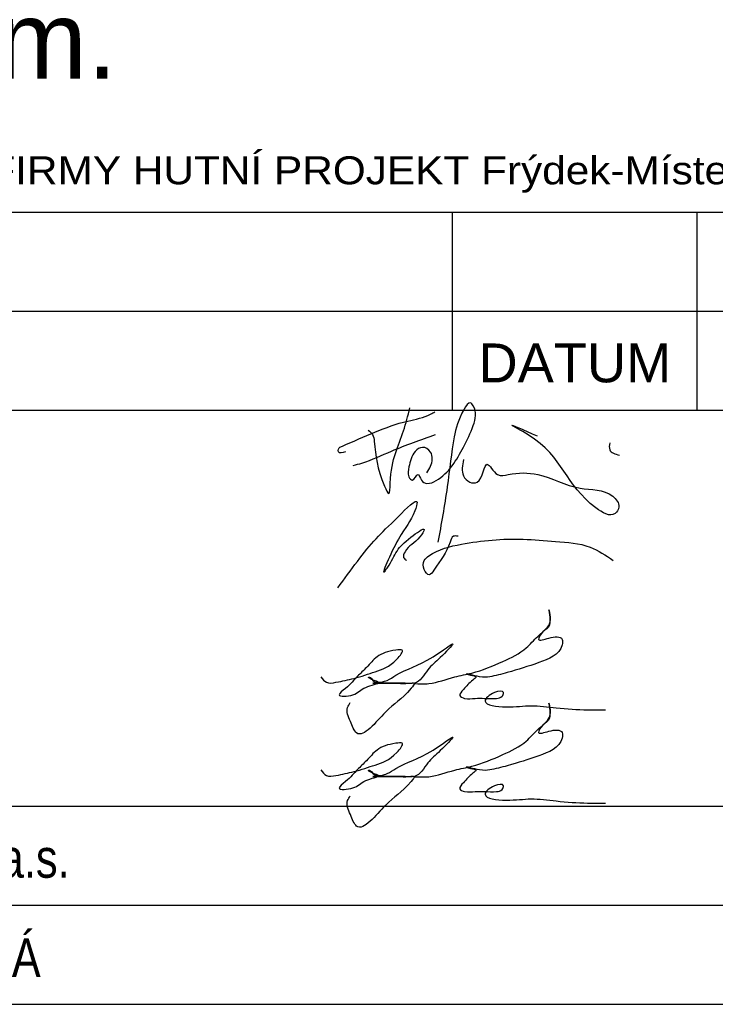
# Paper-space layout 'Layout1' of a CAD drawing. Extents: x -2 to 1243, y -36 to 596.
# Tile 55 of 84: x 931 to 975, y 46 to 110. Entities that reach past the tile are written whole.
import ezdxf
from ezdxf.enums import TextEntityAlignment as Align

# ---------------------------------------------------------------- set-up
doc = ezdxf.new("R2010")
doc.units = 0
doc.layers.add('RAZITKO_HP', color=222, linetype='CONTINUOUS')
doc.styles.add('RAZITKO_HP_ARIAL', font='arial.ttf')
doc.styles.add('RAZITKO_HP_ARIAL_N', font='arial.ttf', dxfattribs={"width": 0.8})

# ---------------------------------------------------------------- blocks, each defined once
blk = doc.blocks.new('text_HP')
at = {"layer": 'RAZITKO_HP', "lineweight": 25}
blk.add_line((-177, 94.25), (-5, 94.25), dxfattribs=at)
at = {"layer": 'RAZITKO_HP', "lineweight": 18, "style": 'RAZITKO_HP_ARIAL', "width": 1.085}
blk.add_text('"DOKUMENTACE JE DUŠEVNÍM MAJETKEM FIRMY HUTNÍ PROJEKT Frýdek-Místek a.s. A NESMÍ BÝT POUŽITA BEZ JEJÍHO VĚDOMÍ."', height=1.8, dxfattribs=at).set_placement((-177, 96.05))
blk = doc.blocks.new('A$C455d8790')
at = {"layer": 'RAZITKO_HP', "lineweight": 25}
for p, q in [((-92.5, 90.875), (-92.5, 97.25)), ((-76.75, 90.875), (-76.75, 97.25)), ((-180, 90.875), (-8, 90.875)), ((-92.5, 84.5), (-92.5, 90.875)), ((-76.75, 84.5), (-76.75, 90.875)), ((-180, 84.5), (-63, 84.5)), ((-180, 59), (-63, 59)), ((-180, 52.625), (-63, 52.625)), ((-180, 46.25), (-63, 46.25))]:
    blk.add_line(p, q, dxfattribs=at)
at = {"layer": 'RAZITKO_HP'}
for points in [[(-94.161, 80.479), (-93.921, 80.895), (-93.921, 81.811), (-94.445, 82.113), (-94.906, 81.847), (-95.315, 80.851), (-95.315, 80.215), (-95.098, 79.999), (-94.726, 80.371), (-94.511, 79.998), (-94.152, 79.791), (-93.561, 79.975), (-91.807, 82.123), (-91.17, 83.515), (-91.17, 84.788), (-91.356, 84.974), (-91.765, 84.565), (-92.396, 82.783), (-92.852, 79.567), (-93.453, 75.997)], [(-99.397, 81.819), (-99.851, 81.819), (-99.851, 81.993), (-99.799, 82.083), (-99.6, 82.199), (-95.392, 83.807), (-93.916, 84.249), (-93.642, 84.407)], [(-97.94, 83.221), (-97.662, 82.944), (-97.55, 82.502), (-96.883, 79.612), (-96.61, 79.139), (-96.516, 79.799), (-95.662, 83.184), (-95.252, 84.654)], [(-91.797, 81.323), (-91.797, 80.28), (-91.391, 79.874), (-90.927, 79.874), (-90.265, 81.02), (-89.607, 80.362), (-88.916, 80.362), (-87.021, 80.362), (-84.295, 79.488), (-82.188, 78.967), (-81.79, 78.278), (-82.039, 77.847), (-83.27, 78.213), (-87.64, 82.927), (-88.688, 83.532), (-87.06, 82.849)], [(-98.906, 80.947), (-98.347, 81.103), (-96.432, 81.871), (-93.597, 82.939)], [(-82.381, 82.405), (-82.381, 81.961), (-81.758, 81.601)], [(-99.903, 73.059), (-97.426, 76.232), (-95.989, 77.669), (-94.79, 78.573), (-94.936, 78.028), (-95.989, 76.204), (-96.856, 74.148), (-96.68, 74.397), (-96.081, 75.435), (-95.19, 76.326), (-94.341, 76.816), (-94.616, 76.34), (-95.568, 75.387), (-95.658, 75.018), (-95.469, 74.838)], [(-92.138, 76.385), (-92.446, 76.385), (-92.661, 76.012), (-93.703, 74.208), (-94.001, 73.91), (-94.335, 74.244), (-94.335, 74.819), (-94.034, 75.12), (-91.937, 75.876), (-87.959, 76.197), (-85.87, 76.05), (-83.647, 75.689), (-82.157, 74.829)], [(-94.983, 66.906), (-94.026, 66.906), (-92.367, 67.328), (-91.256, 67.58), (-89.273, 68.325), (-87.755, 69.202), (-87.02, 69.937), (-86.331, 70.626), (-86.194, 71.192), (-86.295, 71.649), (-86.265, 70.675), (-86.686, 70.225), (-86.964, 69.743), (-86.305, 69.832), (-85.447, 69.743), (-85.447, 69.394), (-86.944, 68.254), (-88.977, 67.61), (-90.102, 67.343), (-90.777, 67.343), (-91.592, 67.526), (-91.339, 67.441), (-90.998, 67.329), (-91.197, 67.13), (-91.808, 66.519), (-92.035, 66.125), (-91.732, 65.95), (-91.058, 65.95), (-90.439, 65.95), (-89.68, 65.95), (-89.309, 66.088), (-89.23, 66.318), (-89.806, 66.318), (-90.406, 65.772), (-89.063, 65.398), (-87.444, 65.477), (-85.823, 65.345), (-83.802, 65.208), (-82.649, 65.208)], [(-100.992, 67.34), (-100.635, 66.984), (-100.015, 66.984), (-98.853, 67.239), (-97.495, 67.659), (-96.098, 68.465), (-95.757, 69.056), (-96.164, 69.056), (-97.369, 68.624), (-98.054, 67.938), (-98.621, 67.371), (-99.405, 66.587), (-99.811, 66.181), (-98.923, 66.181), (-98.1, 66.656), (-97.266, 66.977), (-97.73, 67.175), (-97.92, 67.322), (-97.859, 67.322), (-97.642, 67.105), (-97.046, 67.008), (-96.724, 67.105), (-96.157, 67.433), (-93.763, 68.624), (-92.48, 69.447), (-93.296, 68.586), (-94.095, 67.788), (-94.963, 66.92), (-95.562, 66.92), (-96.36, 66.92), (-96.962, 66.92), (-97.635, 66.92), (-96.752, 66.92), (-96.01, 66.92), (-95.296, 66.92), (-94.988, 66.92), (-95.173, 66.599), (-96.829, 65.058), (-98.685, 63.722), (-99.084, 64.464), (-99.273, 65.364), (-99.094, 65.675)], [(-94.983, 60.906), (-94.026, 60.906), (-92.367, 61.328), (-91.256, 61.58), (-89.273, 62.325), (-87.755, 63.202), (-87.02, 63.937), (-86.331, 64.626), (-86.194, 65.192), (-86.295, 65.649), (-86.265, 64.675), (-86.686, 64.225), (-86.964, 63.743), (-86.305, 63.832), (-85.447, 63.743), (-85.447, 63.394), (-86.944, 62.254), (-88.977, 61.61), (-90.102, 61.343), (-90.777, 61.343), (-91.592, 61.526), (-91.339, 61.441), (-90.998, 61.329), (-91.197, 61.13), (-91.808, 60.519), (-92.035, 60.125), (-91.732, 59.95), (-91.058, 59.95), (-90.439, 59.95), (-89.68, 59.95), (-89.309, 60.088), (-89.23, 60.318), (-89.806, 60.318), (-90.406, 59.772), (-89.063, 59.398), (-87.444, 59.477), (-85.823, 59.345), (-83.802, 59.208), (-82.649, 59.208)], [(-100.992, 61.34), (-100.635, 60.984), (-100.015, 60.984), (-98.853, 61.239), (-97.495, 61.659), (-96.098, 62.465), (-95.757, 63.056), (-96.164, 63.056), (-97.369, 62.624), (-98.054, 61.938), (-98.621, 61.371), (-99.405, 60.587), (-99.811, 60.181), (-98.923, 60.181), (-98.1, 60.656), (-97.266, 60.977), (-97.73, 61.175), (-97.92, 61.322), (-97.859, 61.322), (-97.642, 61.105), (-97.046, 61.008), (-96.724, 61.105), (-96.157, 61.433), (-93.763, 62.624), (-92.48, 63.447), (-93.296, 62.586), (-94.095, 61.788), (-94.963, 60.92), (-95.562, 60.92), (-96.36, 60.92), (-96.962, 60.92), (-97.635, 60.92), (-96.752, 60.92), (-96.01, 60.92), (-95.296, 60.92), (-94.988, 60.92), (-95.173, 60.599), (-96.829, 59.058), (-98.685, 57.722), (-99.084, 58.464), (-99.273, 59.364), (-99.094, 59.675)]]:
    blk.add_spline(points, degree=3, dxfattribs=at)
blk.add_blockref('text_HP', (-3, 3), dxfattribs=at)
at = {"layer": 'RAZITKO_HP', "lineweight": 70, "style": 'RAZITKO_HP_ARIAL'}
blk.add_text('m n.m.', height=5, dxfattribs=at).set_placement((-135.455, 105.85))
at = {"layer": 'RAZITKO_HP', "lineweight": 25, "style": 'RAZITKO_HP_ARIAL'}
blk.add_text('DATUM', height=2.5, dxfattribs=at).set_placement((-84.625, 86.3), align=Align.CENTER)
at = {"layer": 'RAZITKO_HP', "style": 'RAZITKO_HP_ARIAL_N', "width": 0.8}
for s, p in [('AL INVEST Břidličná, a.s.', (-149, 54.4)), ('AL INVEST BŘIDLIČNÁ', (-149, 48))]:
    blk.add_text(s, height=2.5, dxfattribs=at).set_placement(p)

psp = doc.layouts.get("Layout1")

# ---------------------------------------------------------------- block references
at = {"layer": 'RAZITKO_HP'}
psp.add_blockref('A$C455d8790', (1051, 0), dxfattribs=at)

doc.saveas('drawing.dxf')
